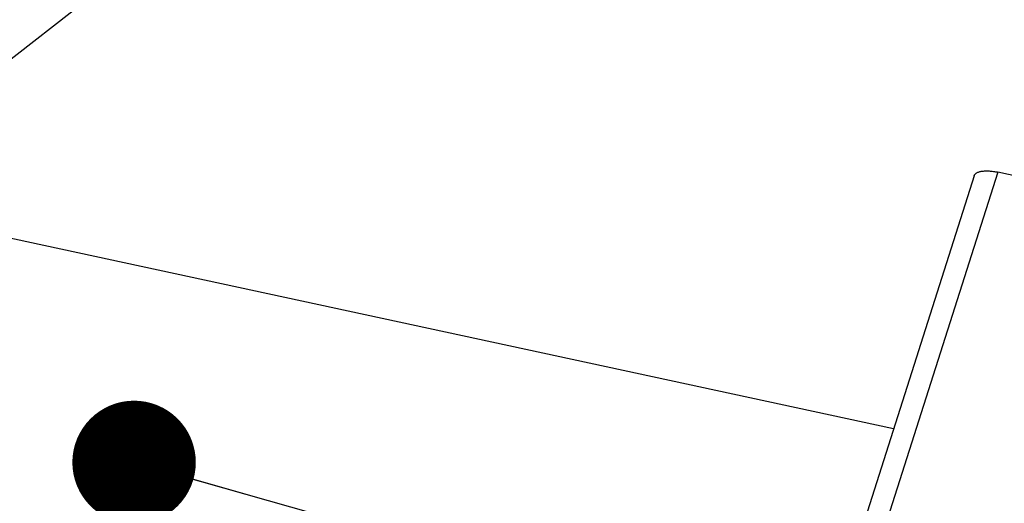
# Model space of a CAD drawing. Header units: millimetres. Extents: x 508 to 1261, y -60 to 468.
# Tile 44 of 49: x 1084 to 1112, y 95 to 109. Entities that reach past the tile are written whole.
import ezdxf

# ---------------------------------------------------------------- set-up
doc = ezdxf.new("R2010")
doc.units = ezdxf.units.MM
doc.header["$LTSCALE"] = 16.335
doc.layers.get('0').update_dxf_attribs({"linetype": 'CONTINUOUS'})
doc.layers.add('DETAILS', color=7, linetype='CONTINUOUS')
doc.layers.add('ROUNDS', color=7, linetype='CONTINUOUS')
doc.styles.get("Standard").update_dxf_attribs({"font": 'txt', "width": 0.85})
doc.dimstyles.get("Standard").update_dxf_attribs({"dimtxt": 3.5, "dimasz": 3.5, "dimexe": 1.5, "dimexo": 1, "dimtad": 1, "dimtxsty": 'Standard', "dimblk": '_FILLED', "dimblk1": '_FILLED', "dimblk2": '_FILLED', "dimcen": 0.09, "dimazin": 2, "dimtol": 1, "dimtp": 0.01, "dimtm": 0.01, "dimtfac": 1, "dimtofl": 0, "dimtmove": 0, "dimatfit": 3, "dimldrblk": '_FILLED', "dimfxl": 1, "dimtolj": 1, "dimarcsym": 0})

# ---------------------------------------------------------------- blocks, each defined once
blk = doc.blocks.new('_FILLED')
at = {"color": 0, "linetype": 'ByBlock'}
blk.add_solid([(0, 0), (-1, 0.2143), (-1, -0.2143)], dxfattribs=at)

msp = doc.modelspace()

# ---------------------------------------------------------------- linework, layer by layer
at = {"color": 7, "linetype": 'Continuous'}
for p, q in [((1108.99118, 97.42533), (1070.30293, 105.76969)), ((1111.94412, 104.69791), (1100.43008, 68.55757))]:
    msp.add_line(p, q, dxfattribs=at)
at = {"layer": 'ROUNDS', "color": 7, "linetype": 'Continuous'}
for p, q in [((1128.68231, 101.08778), (1111.94412, 104.69791)), ((1111.27605, 104.59707), (1099.76201, 68.45674))]:
    msp.add_line(p, q, dxfattribs=at)
msp.add_open_spline([(1111.27605, 104.59707), (1111.27734, 104.60113), (1111.28038, 104.60915), (1111.28625, 104.62072), (1111.29341, 104.63182), (1111.30487, 104.64621), (1111.32264, 104.66297), (1111.34845, 104.6805), (1111.37891, 104.69572), (1111.41381, 104.70858), (1111.45294, 104.71901), (1111.49604, 104.72695), (1111.54283, 104.73236), (1111.59299, 104.73518), (1111.64619, 104.73541), (1111.70207, 104.73305), (1111.76026, 104.7281), (1111.84149, 104.71796), (1111.90292, 104.7068), (1111.94412, 104.69791)], degree=3, knots=[0, 0, 0, 0, 0.01776888, 0.03571139, 0.05399505, 0.07277601, 0.11233881, 0.1553585, 0.20246531, 0.25404236, 0.31027429, 0.37119074, 0.43670033, 0.50661597, 0.58067361, 0.65854645, 0.73985604, 0.82418132, 1, 1, 1, 1], dxfattribs=at)

# ---------------------------------------------------------------- leaders
at = {"color": 2}
msp.add_leader([(1030.8915, 66.42853), (1135.29776, 148.01767)], dimstyle='Standard', override={"dimgap": 0.625, "dimtad": 0, "dimtih": 1, "dimtoh": 1, "dimdec": 4, "dimcen": 2.673, "dimadec": 0, "dimazin": 0, "dimtp": 0.1, "dimtm": 0, "dimtdec": 1, "dimfxl": 1.25, "dimtolj": 0, "dimtzin": 0}, dxfattribs=at)
at = {"layer": 'DETAILS', "color": 2, "linetype": 'Continuous', "annotation_type": 0, "has_hookline": 1, "hookline_direction": 0, "text_width": 84.92877}
msp.add_leader([(1087.46054, 96.47016), (1140.88883, 81.34202), (1142.76383, 83.09202), (1146.26383, 83.09202)], dimstyle='Standard', override={"dimtad": 0, "dimldrblk": 'DOT'}, dxfattribs=at)

doc.saveas('drawing.dxf')
